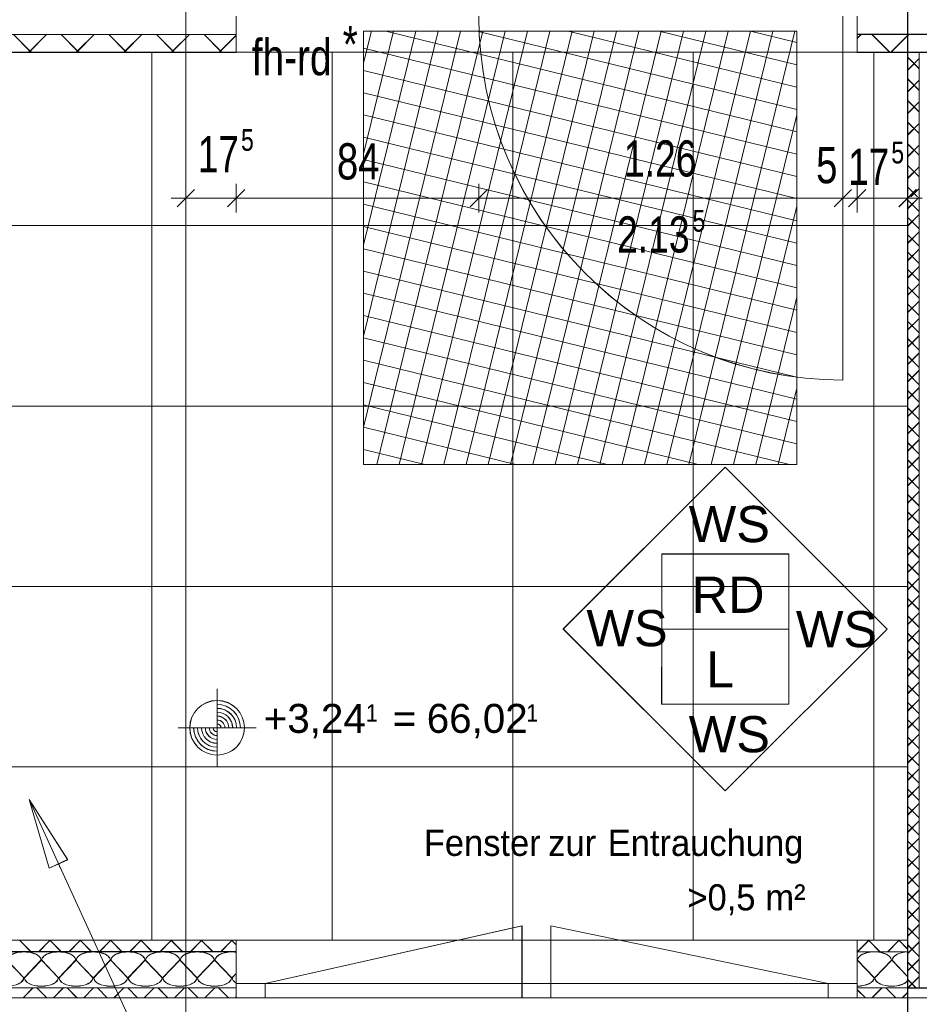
# Model space of a CAD drawing. Extents: x 229 to 926, y 37 to 878.
# Tile 8 of 163: x 491 to 554, y 97 to 165. Entities that reach past the tile are written whole.
import ezdxf
from ezdxf.lldxf.tags import DXFTag

# ---------------------------------------------------------------- set-up
doc = ezdxf.new("R2010")
doc.units = 0
doc.layers.get('0').update_dxf_attribs({"linetype": 'fein_strichliert', "lineweight": 13})
for name, color, linetype, lineweight in [('Axen', 7, 'Continuous', 25), ('Axen-A03CPAFYA9', 7, 'Continuous', 25), ('Beschriftung', 7, 'Continuous', 25), ('Beschriftung-A03CPAFWA9', 7, 'Continuous', 25), ('Bewegungsfläche', 7, 'Continuous', 25), ('Deckenspiegel', 7, 'Continuous', 25), ('Fenster', 7, 'Continuous', 25), ('Fenster-A03CPAFXA9', 7, 'Continuous', 25), ('Fullfläche', 7, 'Continuous', 25), ('Fullfläche-A03CPAG4A9', 7, 'Continuous', 25), ('Maßlinien', 7, 'Continuous', 25), ('Maßlinien-A03CPAG1A9', 7, 'Continuous', 25), ('Türen', 7, 'Continuous', 25), ('Türen-A03CPAFZA9', 7, 'Continuous', 25), ('Wände', 7, 'Continuous', 25), ('Wände-A03CPAG0A9', 7, 'Continuous', 25)]:
    doc.layers.add(name, color=color, linetype=linetype, lineweight=lineweight)
doc.styles.get("Standard").update_dxf_attribs({"font": 'arial.ttf'})
tags = doc.linetypes.add('ALL_S25', pattern=[0.001, 0, -0.001]).pattern_tags.tags
tags[6:7] = [DXFTag(74, 4), DXFTag(75, 0), DXFTag(340, '0'), DXFTag(46, 1.0), DXFTag(50, 0.0), DXFTag(44, 0.0), DXFTag(45, 0.0)]
tags[4:5] = [DXFTag(74, 4), DXFTag(75, 0), DXFTag(340, '0'), DXFTag(46, 1.0), DXFTag(50, 0.0), DXFTag(44, 0.0), DXFTag(45, 0.0)]
tags = doc.linetypes.add('ALL_S25-A03CPAG2A9', pattern=[0.001, 0, -0.001]).pattern_tags.tags
tags[6:7] = [DXFTag(74, 4), DXFTag(75, 0), DXFTag(340, '0'), DXFTag(46, 1.0), DXFTag(50, 0.0), DXFTag(44, 0.0), DXFTag(45, 0.0)]
tags[4:5] = [DXFTag(74, 4), DXFTag(75, 0), DXFTag(340, '0'), DXFTag(46, 1.0), DXFTag(50, 0.0), DXFTag(44, 0.0), DXFTag(45, 0.0)]
tags = doc.linetypes.add('fein_strichliert', pattern=[4, 1, -2, 1]).pattern_tags.tags
tags[8:9] = [DXFTag(74, 4), DXFTag(75, 0), DXFTag(340, '0'), DXFTag(46, 0.0), DXFTag(50, 0.0), DXFTag(44, 0.0), DXFTag(45, 0.0)]
tags[6:7] = [DXFTag(74, 4), DXFTag(75, 0), DXFTag(340, '0'), DXFTag(46, 0.0), DXFTag(50, 0.0), DXFTag(44, 0.0), DXFTag(45, 0.0)]
tags[4:5] = [DXFTag(74, 4), DXFTag(75, 0), DXFTag(340, '0'), DXFTag(46, 0.0), DXFTag(50, 0.0), DXFTag(44, 0.0), DXFTag(45, 0.0)]

# ---------------------------------------------------------------- blocks, each defined once
blk = doc.blocks.new('Referenz-A03CPAFUA9', base_point=(255.728, 66.032))
at = {"layer": 'Axen', "color": 0, "linetype": 'ALL_S25', "lineweight": -2, "ltscale": 0.13}
for p, q in [((502.835, 66.032), (502.835, 801.547)), ((552.835, 66.032), (552.835, 801.547)), ((735.547, 97.34), (301.598, 97.34))]:
    blk.add_line(p, q, dxfattribs=at)
at = {"layer": 'Beschriftung', "color": 0, "lineweight": -2}
for p, q in [((528.985, 122.894), (540.2, 134.105)), ((540.2, 134.105), (551.412, 122.89)), ((535.798, 122.892), (535.799, 128.092)), ((535.799, 128.092), (544.599, 128.091)), ((544.599, 128.091), (544.599, 122.891)), ((540.197, 111.678), (528.985, 122.894)), ((544.599, 122.891), (535.798, 122.892)), ((535.798, 117.692), (535.798, 122.892)), ((551.412, 122.89), (540.197, 111.678)), ((544.599, 122.891), (544.598, 117.691)), ((544.598, 117.691), (535.798, 117.692)), ((493.385, 106.334), (491.981, 111.081)), ((491.981, 111.081), (494.658, 106.917)), ((491.981, 111.081), (512.608, 66.032)), ((491.981, 111.081), (491.981, 111.081)), ((491.981, 111.081), (491.981, 111.081)), ((491.981, 111.081), (491.981, 111.081)), ((491.981, 111.081), (494.658, 106.917)), ((493.385, 106.334), (491.981, 111.081)), ((494.658, 106.917), (493.385, 106.334)), ((494.658, 106.917), (493.385, 106.334)), ((494.021, 106.626), (494.167, 106.308))]:
    blk.add_line(p, q, dxfattribs=at)
at = {"layer": 'Bewegungsfläche', "color": 0, "lineweight": -2}
for p, q in [((515.156, 162.127), (515.689, 164.306)), ((515.156, 155.817), (517.233, 164.306)), ((515.156, 149.505), (518.778, 164.306)), ((515.156, 143.194), (520.322, 164.306)), ((515.156, 136.883), (521.866, 164.306)), ((515.156, 134.305), (515.156, 164.306)), ((515.156, 164.306), (545.157, 164.306)), ((515.156, 162.127), (515.689, 164.306)), ((515.156, 155.817), (517.233, 164.306)), ((515.156, 149.505), (518.778, 164.306)), ((515.156, 143.194), (520.322, 164.306)), ((515.156, 136.883), (521.866, 164.306)), ((515.156, 134.305), (515.156, 164.306)), ((515.156, 164.306), (545.157, 164.306)), ((516.07, 134.305), (523.411, 164.306)), ((516.07, 134.305), (523.411, 164.306)), ((516.701, 164.306), (545.157, 157.343)), ((516.701, 164.306), (545.157, 157.343)), ((517.614, 134.305), (524.955, 164.306)), ((517.614, 134.305), (524.955, 164.306)), ((519.158, 134.305), (526.499, 164.306)), ((519.158, 134.305), (526.499, 164.306)), ((520.703, 134.305), (528.043, 164.306)), ((520.703, 134.305), (528.043, 164.306)), ((522.247, 134.305), (529.588, 164.306)), ((522.247, 134.305), (529.588, 164.306)), ((523.012, 164.306), (545.157, 158.887)), ((523.012, 164.306), (545.157, 158.887)), ((523.791, 134.305), (531.132, 164.306)), ((523.791, 134.305), (531.132, 164.306)), ((525.335, 134.305), (532.676, 164.306)), ((525.335, 134.305), (532.676, 164.306)), ((526.88, 134.305), (534.22, 164.306)), ((526.88, 134.305), (534.22, 164.306)), ((528.424, 134.305), (535.765, 164.306)), ((528.424, 134.305), (535.765, 164.306)), ((529.323, 164.306), (545.157, 160.431)), ((529.323, 164.306), (545.157, 160.431)), ((529.968, 134.305), (537.309, 164.306)), ((529.968, 134.305), (537.309, 164.306)), ((531.513, 134.305), (538.853, 164.306)), ((531.513, 134.305), (538.853, 164.306)), ((533.057, 134.305), (540.397, 164.306)), ((533.057, 134.305), (540.397, 164.306)), ((534.601, 134.305), (541.942, 164.306)), ((534.601, 134.305), (541.942, 164.306)), ((535.634, 164.306), (545.157, 161.976)), ((535.634, 164.306), (545.157, 161.976)), ((536.145, 134.305), (543.486, 164.306)), ((536.145, 134.305), (543.486, 164.306)), ((537.689, 134.305), (545.03, 164.306)), ((537.689, 134.305), (545.03, 164.306)), ((541.945, 164.306), (545.157, 163.52)), ((541.945, 164.306), (545.157, 163.52)), ((545.157, 164.306), (545.157, 134.305)), ((545.157, 164.306), (545.157, 134.305)), ((515.156, 163.139), (545.157, 155.799)), ((515.156, 163.139), (545.157, 155.799)), ((515.156, 161.595), (545.157, 154.254)), ((515.156, 161.595), (545.157, 154.254)), ((515.156, 160.051), (545.157, 152.71)), ((515.156, 160.051), (545.157, 152.71)), ((515.156, 158.506), (545.157, 151.166)), ((515.156, 158.506), (545.157, 151.166)), ((539.234, 134.305), (545.157, 158.511)), ((539.234, 134.305), (545.157, 158.511)), ((515.156, 156.962), (545.157, 149.621)), ((515.156, 156.962), (545.157, 149.621)), ((515.156, 155.418), (545.157, 148.077)), ((515.156, 155.418), (545.157, 148.077)), ((515.156, 153.874), (545.157, 146.533)), ((515.156, 153.874), (545.157, 146.533)), ((515.156, 152.329), (545.157, 144.989)), ((515.156, 152.329), (545.157, 144.989)), ((540.778, 134.305), (545.157, 152.199)), ((540.778, 134.305), (545.157, 152.199)), ((515.156, 150.785), (545.157, 143.444)), ((515.156, 150.785), (545.157, 143.444)), ((515.156, 149.241), (545.157, 141.9)), ((515.156, 149.241), (545.157, 141.9)), ((515.156, 147.697), (545.157, 140.356)), ((515.156, 147.697), (545.157, 140.356)), ((515.156, 146.152), (545.157, 138.812)), ((515.156, 146.152), (545.157, 138.812)), ((542.322, 134.305), (545.157, 145.888)), ((542.322, 134.305), (545.157, 145.888)), ((515.156, 144.608), (545.157, 137.267)), ((515.156, 144.608), (545.157, 137.267)), ((515.156, 143.064), (545.157, 135.723)), ((515.156, 143.064), (545.157, 135.723)), ((515.156, 141.519), (544.639, 134.305)), ((515.156, 141.519), (544.639, 134.305)), ((515.156, 139.975), (538.328, 134.305)), ((515.156, 139.975), (538.328, 134.305)), ((543.867, 134.305), (545.157, 139.577)), ((543.867, 134.305), (545.157, 139.577)), ((515.156, 138.431), (532.017, 134.305)), ((515.156, 138.431), (532.017, 134.305)), ((515.156, 136.887), (525.706, 134.305)), ((515.156, 136.887), (525.706, 134.305)), ((515.156, 135.342), (519.395, 134.305)), ((515.156, 135.342), (519.395, 134.305)), ((545.157, 134.305), (515.156, 134.305)), ((545.157, 134.305), (515.156, 134.305))]:
    blk.add_line(p, q, dxfattribs=at)
at = {"layer": 'Fenster', "color": 0, "lineweight": -2}
for p, q in [((508.335, 98.34), (526.125, 102.34)), ((526.125, 102.34), (526.125, 98.34)), ((528.125, 102.34), (528.125, 98.34)), ((547.335, 98.34), (528.125, 102.34)), ((506.335, 98.34), (549.335, 98.34)), ((508.335, 98.34), (508.335, 97.34)), ((526.125, 98.34), (526.125, 97.34)), ((528.125, 97.34), (528.125, 98.34)), ((547.335, 97.34), (547.335, 98.34))]:
    blk.add_line(p, q, dxfattribs=at)
at = {"layer": 'Fullfläche', "color": 0, "lineweight": -2}
for p, q in [((490.905, 164.078), (492.044, 162.938)), ((493.19, 164.078), (492.051, 162.938)), ((494.205, 164.078), (495.344, 162.937)), ((496.49, 164.077), (495.351, 162.937)), ((497.505, 164.077), (498.644, 162.937)), ((499.791, 164.077), (498.651, 162.937)), ((500.805, 164.077), (501.944, 162.936)), ((503.091, 164.077), (501.951, 162.936)), ((504.105, 164.076), (505.244, 162.935)), ((506.335, 164.02), (505.251, 162.935)), ((549.335, 163.811), (549.614, 164.091)), ((551.605, 162.84), (550.356, 164.091)), ((551.665, 162.84), (552.914, 164.09)), ((492.044, 162.934), (491.951, 162.841)), ((492.051, 162.934), (492.144, 162.841)), ((495.344, 162.934), (495.251, 162.841)), ((495.351, 162.934), (495.444, 162.841)), ((498.644, 162.933), (498.552, 162.841)), ((498.651, 162.933), (498.743, 162.841)), ((501.944, 162.933), (501.852, 162.841)), ((501.951, 162.933), (502.043, 162.841)), ((505.244, 162.932), (505.153, 162.841)), ((505.251, 162.932), (505.342, 162.841)), ((552.835, 162.512), (553.635, 161.713)), ((552.835, 161.615), (553.635, 162.414)), ((552.835, 161.012), (553.635, 160.213)), ((552.835, 160.115), (553.635, 160.914)), ((552.835, 159.512), (553.635, 158.713)), ((552.835, 158.615), (553.635, 159.414)), ((552.835, 158.012), (553.635, 157.213)), ((552.835, 157.115), (553.635, 157.914)), ((552.835, 156.512), (553.635, 155.713)), ((552.835, 155.615), (553.635, 156.414)), ((552.835, 155.012), (553.635, 154.213)), ((552.835, 154.114), (553.635, 154.914)), ((552.835, 153.512), (553.508, 152.84)), ((552.835, 152.014), (553.635, 152.813)), ((553.062, 152.84), (553.635, 153.414)), ((552.835, 152.612), (553.635, 151.813)), ((552.835, 150.814), (553.635, 151.613)), ((552.835, 151.412), (553.635, 150.613)), ((552.835, 149.614), (553.635, 150.413)), ((552.835, 150.212), (553.635, 149.413)), ((552.835, 148.414), (553.635, 149.213)), ((552.835, 149.012), (553.635, 148.213)), ((552.835, 147.214), (553.635, 148.013)), ((552.835, 147.812), (553.635, 147.013)), ((552.835, 146.014), (553.635, 146.813)), ((552.835, 146.612), (553.635, 145.813)), ((552.835, 144.814), (553.635, 145.613)), ((552.835, 145.412), (553.635, 144.613)), ((552.835, 143.614), (553.635, 144.413)), ((552.835, 144.212), (553.635, 143.413)), ((552.835, 142.414), (553.635, 143.213)), ((552.835, 143.012), (553.635, 142.213)), ((552.835, 141.214), (553.635, 142.013)), ((552.835, 141.812), (553.635, 141.013)), ((552.835, 140.014), (553.635, 140.813)), ((552.835, 140.612), (553.635, 139.813)), ((552.835, 138.814), (553.635, 139.613)), ((552.835, 139.412), (553.635, 138.613)), ((552.835, 137.614), (553.635, 138.413)), ((552.835, 138.212), (553.635, 137.413)), ((552.835, 136.414), (553.635, 137.213)), ((552.835, 137.012), (553.635, 136.213)), ((552.835, 135.214), (553.635, 136.013)), ((552.835, 135.812), (553.635, 135.013)), ((552.835, 134.014), (553.635, 134.813)), ((552.835, 134.612), (553.635, 133.813)), ((552.835, 132.814), (553.635, 133.613)), ((552.835, 133.412), (553.635, 132.613)), ((552.835, 131.614), (553.635, 132.413)), ((552.835, 132.212), (553.635, 131.413)), ((552.835, 130.414), (553.635, 131.213)), ((552.835, 131.012), (553.635, 130.213)), ((552.835, 129.214), (553.635, 130.013)), ((552.835, 129.812), (553.635, 129.013)), ((552.835, 128.014), (553.635, 128.813)), ((552.835, 128.612), (553.635, 127.813)), ((552.835, 126.814), (553.635, 127.613)), ((552.835, 127.412), (553.635, 126.613)), ((552.835, 125.614), (553.635, 126.413)), ((552.835, 126.212), (553.635, 125.413)), ((552.835, 124.414), (553.635, 125.213)), ((552.835, 125.012), (553.635, 124.213)), ((552.835, 123.214), (553.635, 124.013)), ((552.835, 123.812), (553.635, 123.013)), ((552.835, 122.014), (553.635, 122.813)), ((552.835, 122.612), (553.635, 121.813)), ((552.835, 120.814), (553.635, 121.613)), ((552.835, 121.412), (553.635, 120.613)), ((552.835, 119.614), (553.635, 120.413)), ((552.835, 120.212), (553.635, 119.413)), ((552.835, 118.414), (553.635, 119.213)), ((552.835, 119.012), (553.635, 118.213)), ((552.835, 117.214), (553.635, 118.013)), ((552.835, 117.812), (553.635, 117.013)), ((552.835, 116.013), (553.635, 116.813)), ((552.835, 116.612), (553.635, 115.813)), ((552.835, 114.813), (553.635, 115.613)), ((552.835, 115.412), (553.635, 114.613)), ((552.835, 113.613), (553.635, 114.413)), ((552.835, 114.212), (553.635, 113.413)), ((552.835, 112.413), (553.635, 113.213)), ((552.835, 113.012), (553.635, 112.213)), ((552.835, 111.213), (553.635, 112.013)), ((552.835, 111.812), (553.635, 111.013)), ((552.835, 110.013), (553.635, 110.813)), ((552.835, 110.612), (553.635, 109.813)), ((552.835, 108.813), (553.635, 109.613)), ((552.835, 109.412), (553.635, 108.613)), ((552.835, 107.613), (553.635, 108.413)), ((552.835, 108.212), (553.635, 107.413)), ((552.835, 106.413), (553.635, 107.213)), ((552.835, 107.012), (553.635, 106.213)), ((552.835, 105.213), (553.635, 106.013)), ((552.835, 105.812), (553.635, 105.013)), ((552.835, 104.013), (553.635, 104.813)), ((552.835, 104.612), (553.635, 103.813)), ((552.835, 102.813), (553.635, 103.612)), ((552.835, 103.412), (553.635, 102.613)), ((552.835, 101.613), (553.635, 102.412)), ((552.835, 102.212), (553.635, 101.413)), ((491.365, 101.342), (491.337, 101.314)), ((491.337, 101.312), (492.106, 100.543)), ((493.433, 101.312), (492.664, 100.543)), ((493.405, 101.342), (493.433, 101.314)), ((493.465, 101.342), (493.437, 101.314)), ((493.437, 101.312), (494.206, 100.543)), ((495.533, 101.312), (494.764, 100.543)), ((495.505, 101.342), (495.533, 101.314)), ((495.565, 101.342), (495.537, 101.314)), ((495.537, 101.312), (496.306, 100.543)), ((497.633, 101.312), (496.864, 100.543)), ((497.605, 101.343), (497.633, 101.314)), ((497.665, 101.343), (497.637, 101.314)), ((497.637, 101.312), (498.406, 100.543)), ((499.733, 101.312), (498.964, 100.543)), ((499.705, 101.343), (499.733, 101.314)), ((499.765, 101.343), (499.737, 101.314)), ((499.737, 101.312), (500.506, 100.543)), ((501.833, 101.312), (501.065, 100.543)), ((501.805, 101.343), (501.833, 101.314)), ((501.865, 101.343), (501.837, 101.314)), ((501.837, 101.312), (502.606, 100.543)), ((503.933, 101.312), (503.165, 100.543)), ((503.905, 101.343), (503.933, 101.314)), ((503.966, 101.343), (503.937, 101.314)), ((503.937, 101.312), (504.706, 100.543)), ((506.033, 101.312), (505.265, 100.543)), ((506.005, 101.343), (506.033, 101.315)), ((506.066, 101.343), (506.037, 101.315)), ((506.037, 101.312), (506.335, 101.015)), ((550.134, 101.313), (549.362, 100.54)), ((550.108, 101.34), (550.134, 101.315)), ((550.163, 101.34), (550.138, 101.315)), ((550.138, 101.313), (550.909, 100.541)), ((552.234, 101.313), (551.463, 100.542)), ((552.207, 101.342), (552.234, 101.315)), ((552.264, 101.342), (552.238, 101.315)), ((552.238, 101.313), (552.835, 100.715)), ((552.835, 100.413), (553.635, 101.213)), ((552.835, 101.012), (553.635, 100.213)), ((490.459, 99.94), (491.611, 98.74)), ((491.659, 98.74), (492.811, 99.94)), ((492.859, 99.94), (494.011, 98.741)), ((494.059, 98.741), (495.211, 99.94)), ((495.259, 99.94), (496.411, 98.741)), ((496.459, 98.741), (497.611, 99.94)), ((497.659, 99.94), (498.811, 98.741)), ((498.859, 98.741), (500.011, 99.94)), ((500.059, 99.94), (501.211, 98.741)), ((501.259, 98.741), (502.411, 99.94)), ((502.459, 99.94), (503.611, 98.741)), ((503.659, 98.741), (504.811, 99.94)), ((504.859, 99.94), (506.011, 98.741)), ((549.359, 99.943), (550.509, 98.742)), ((550.557, 98.742), (551.711, 99.941)), ((551.759, 99.941), (552.833, 98.819)), ((552.835, 99.213), (553.635, 100.012)), ((552.835, 99.812), (553.635, 99.013)), ((506.059, 98.741), (506.335, 99.028)), ((552.835, 98.612), (553.418, 98.03)), ((552.853, 98.03), (553.635, 98.812)), ((491.566, 97.341), (492.257, 98.032)), ((493.204, 97.341), (492.514, 98.032)), ((493.666, 97.341), (494.357, 98.032)), ((495.304, 97.341), (494.614, 98.032)), ((495.766, 97.341), (496.457, 98.032)), ((497.404, 97.341), (496.714, 98.032)), ((497.866, 97.341), (498.557, 98.033)), ((499.504, 97.341), (498.814, 98.033)), ((499.966, 97.341), (500.657, 98.033)), ((501.604, 97.341), (500.914, 98.033)), ((502.066, 97.341), (502.757, 98.033)), ((503.704, 97.341), (503.014, 98.033)), ((504.167, 97.341), (504.857, 98.033)), ((505.804, 97.341), (505.114, 98.033)), ((549.905, 97.341), (549.335, 97.912)), ((550.366, 97.341), (551.057, 98.032)), ((552.006, 97.341), (551.315, 98.032)), ((552.466, 97.341), (552.835, 97.711)), ((552.855, 98.03), (552.835, 98.011)), ((506.267, 97.341), (506.335, 97.41))]:
    blk.add_line(p, q, dxfattribs=at)
for centre, major_axis, start_param, end_param in [((491.635, 99.94), (1.176, 0), 0, 3.141593), ((494.035, 99.94), (1.176, 0), 0, 3.141593), ((496.435, 99.94), (1.176, 0), 0, 3.141593), ((498.835, 99.94), (1.176, 0), 0, 3.141593), ((501.235, 99.94), (1.176, 0), 0, 3.141593), ((503.635, 99.94), (1.176, 0), 0, 3.141593), ((506.035, 99.94), (1.176, 0), 1.3128, 3.141593), ((550.535, 99.942), (1.176, -0.001), 0, 3.141593), ((552.935, 99.939), (1.176, -0.001), 1.655858, 3.141593), ((490.435, 98.74), (1.176, 0), 4.712389, 6.283185), ((492.835, 98.741), (1.176, 0), 3.141593, 4.712389), ((492.835, 98.741), (1.176, 0), 4.712389, 6.283185), ((495.235, 98.741), (1.176, 0), 3.141593, 4.712389), ((495.235, 98.741), (1.176, 0), 4.712389, 6.283185), ((497.635, 98.741), (1.176, 0), 3.141593, 4.712389), ((497.635, 98.741), (1.176, 0), 4.712389, 6.283185), ((500.035, 98.741), (1.176, 0), 3.141593, 4.712389), ((500.035, 98.741), (1.176, 0), 4.712389, 6.283185), ((502.435, 98.741), (1.176, 0), 3.141593, 4.712389), ((502.435, 98.741), (1.176, 0), 4.712389, 6.283185), ((504.835, 98.741), (1.176, 0), 3.141593, 4.712389), ((504.835, 98.741), (1.176, 0), 4.712389, 6.283185), ((507.235, 98.741), (1.176, 0), 3.141593, 3.841001), ((549.333, 98.743), (1.176, -0.001), 4.712389, 6.283185), ((551.733, 98.741), (1.176, -0.001), 3.141593, 4.712389), ((551.733, 98.741), (1.176, -0.001), 4.712389, 5.922063)]:
    blk.add_ellipse(centre, major_axis=major_axis, ratio=0.5, start_param=start_param, end_param=end_param, dxfattribs=at)
at = {"layer": 'Maßlinien', "color": 0, "lineweight": -2}
for p, q in [((502.835, 152.741), (502.835, 153.741)), ((506.335, 152.741), (506.335, 153.741)), ((523.135, 152.741), (523.135, 153.741)), ((548.335, 152.741), (548.335, 153.741)), ((549.335, 152.741), (549.335, 153.741)), ((552.835, 152.741), (552.835, 153.741)), ((503.435, 153.341), (502.235, 152.141)), ((506.935, 153.341), (505.735, 152.141)), ((523.735, 153.341), (522.535, 152.141)), ((548.935, 153.341), (547.735, 152.141)), ((549.935, 153.341), (548.735, 152.141)), ((553.435, 153.341), (552.235, 152.141)), ((502.835, 152.741), (501.835, 152.741)), ((502.835, 152.741), (502.835, 151.741)), ((506.335, 152.741), (502.835, 152.741)), ((506.335, 152.741), (506.335, 151.741)), ((523.135, 152.741), (506.335, 152.741)), ((523.135, 152.741), (523.135, 151.741)), ((545.108, 152.741), (523.135, 152.741)), ((548.335, 152.741), (545.108, 152.741)), ((548.335, 152.741), (548.335, 151.741)), ((549.335, 152.741), (548.335, 152.741)), ((549.335, 152.741), (549.335, 151.741)), ((552.835, 152.741), (549.335, 152.741)), ((552.835, 152.741), (552.835, 151.741)), ((552.835, 152.741), (553.835, 152.741)), ((505.003, 113.352), (505.007, 118.752)), ((505.004, 114.162), (505.006, 117.942)), ((502.305, 116.054), (507.705, 116.05)), ((503.118, 116.054), (506.895, 116.051))]:
    blk.add_line(p, q, dxfattribs=at)
blk.add_circle((505.005, 116.052), 1.89, dxfattribs=at)
for major_axis in [(1.62, -0.001), (1.35, -0.001), (0.81, -0.001), (1.08, -0.001), (-1.62, 0.001), (-1.35, 0.001), (-1.08, 0.001), (-0.81, 0.001), (-0.54, 0), (-0.27, 0), (0.54, 0), (0.27, 0)]:
    blk.add_ellipse((505.005, 116.052), major_axis=major_axis, ratio=1, start_param=0, end_param=1.570796, dxfattribs=at)
at = {"layer": 'Türen', "color": 0, "lineweight": -2}
blk.add_line((548.335, 165.341), (548.335, 140.14), dxfattribs=at)
blk.add_ellipse((548.335, 165.341), major_axis=(-25.2, 0), ratio=1, start_param=0, end_param=1.570796, dxfattribs=at)
at = {"layer": 'Wände', "color": 0, "lineweight": -2}
for p, q in [((506.335, 165.341), (506.335, 162.841)), ((549.335, 165.341), (549.335, 162.841)), ((506.335, 164.076), (381.634, 164.091)), ((549.335, 164.091), (556.835, 164.09)), ((382.434, 162.841), (506.335, 162.841)), ((549.335, 162.841), (556.035, 162.841)), ((552.835, 98.03), (552.835, 162.841)), ((553.635, 98.03), (553.635, 162.841)), ((506.335, 101.34), (382.434, 101.34)), ((506.335, 97.34), (506.335, 101.34)), ((506.335, 101.34), (549.335, 101.34)), ((552.835, 101.34), (549.335, 101.34)), ((549.335, 97.34), (549.335, 101.34)), ((506.335, 100.541), (382.434, 100.54)), ((552.835, 100.54), (549.335, 100.543)), ((549.335, 97.34), (549.335, 98.34)), ((382.433, 98.031), (506.335, 98.031)), ((549.335, 98.034), (552.835, 98.03)), ((556.035, 98.03), (552.835, 98.03)), ((381.634, 97.34), (506.335, 97.34)), ((506.335, 97.34), (549.335, 97.34)), ((506.335, 97.34), (508.187, 97.34)), ((532.535, 97.34), (549.335, 97.34)), ((549.335, 97.34), (556.835, 97.34))]:
    blk.add_line(p, q, dxfattribs=at)
at = {"layer": 'Beschriftung', "color": 0, "lineweight": -2, "char_height": 2.50002, "attachment_point": 1, "rotation": 359.99316}
for s, insert in [('{\\fArial;WS}', (537.67, 131.416)), ('{\\fArial;RD}', (537.875, 126.518)), ('{\\fArial;WS}', (530.586, 124.205)), ('{\\fArial;WS}', (545.092, 124.134)), ('{\\fArial;L}', (538.874, 121.351)), ('{\\fArial;WS}', (537.67, 116.858))]:
    blk.add_mtext(s, dxfattribs=dict(at, insert=insert))
at = {"layer": 'Maßlinien', "color": 0, "lineweight": -2, "attachment_point": 1, "rotation": 0.00001}
for s, insert, char_height in [('{\\W0.77;\\fArial;*}', (513.708, 164.654), 2.50002), ('{\\W0.77;\\fArial;fh-rd}', (507.406, 163.761), 2.50002), ('{\\W0.73;\\fArial;17}', (503.675, 157.041), 2.50002), ('{\\W0.76;\\fArial;5}', (506.663, 157.523), 1.50001), ('{\\W0.76;\\fArial;84}', (513.306, 156.542), 2.50002), ('{\\W0.74;\\fArial;1.26}', (533.182, 156.742), 2.50002), ('{\\W0.76;\\fArial;5}', (546.496, 156.28), 2.50002), ('{\\W0.76;\\fArial;5}', (551.704, 156.65), 1.50001), ('{\\W0.73;\\fArial;17}', (548.716, 156.168), 2.50002), ('{\\W0.74;\\fArial;2.13}', (532.705, 151.479), 2.50002), ('{\\W0.76;\\fArial;5}', (537.934, 151.921), 1.50001), ('{\\fArial;+3,24}', (508.239, 117.703), 2.00002), ('{\\W0.89;\\fArial;1}', (515.309, 117.674), 1.20001), ('{\\fArial;66,02}', (519.527, 117.703), 2.00002), ('{\\W0.89;\\fArial;1}', (526.417, 117.674), 1.20001), ('{\\fArial;=}', (517.169, 117.703), 2.00002)]:
    blk.add_mtext(s, dxfattribs=dict(at, insert=insert, char_height=char_height))
at = {"layer": 'Wände', "color": 0, "lineweight": -2, "char_height": 1.80002, "attachment_point": 1, "rotation": 0.00001}
for s, insert in [('{\\W0.95;\\fArial;Entrauchung}', (532.064, 108.979)), ('{\\W0.95;\\fArial;Fenster}', (519.322, 108.979)), ('{\\W0.95;\\fArial;zur}', (527.939, 108.979)), ('{\\W0.95;\\fArial;>0,5}', (537.58, 105.207)), ('{\\W0.95;\\fArial;m²}', (542.981, 105.207))]:
    blk.add_mtext(s, dxfattribs=dict(at, insert=insert))
blk = doc.blocks.new('Referenz-A03CPAG8A9', base_point=(281.599, 66.032))
at = {"layer": 'Axen-A03CPAFYA9', "color": 0, "linetype": 'ALL_S25-A03CPAG2A9', "lineweight": -2, "ltscale": 0.13}
for p, q in [((502.833, 66.032), (502.833, 801.546)), ((552.833, 66.032), (552.833, 801.546)), ((735.547, 97.348), (301.599, 97.347))]:
    blk.add_line(p, q, dxfattribs=at)
at = {"layer": 'Beschriftung-A03CPAFWA9', "color": 0, "lineweight": -2}
for p, q in [((528.984, 122.901), (540.199, 134.112)), ((540.199, 134.112), (551.41, 122.897)), ((535.797, 122.899), (535.797, 128.099)), ((535.797, 128.099), (544.597, 128.098)), ((544.597, 128.098), (544.597, 122.898)), ((540.195, 111.686), (528.984, 122.901)), ((535.796, 117.699), (535.797, 122.899)), ((544.597, 122.898), (535.797, 122.899)), ((551.41, 122.897), (540.195, 111.686)), ((544.597, 122.898), (544.596, 117.698)), ((544.596, 117.698), (535.796, 117.699)), ((493.384, 106.342), (491.98, 111.088)), ((491.98, 111.088), (494.656, 106.925)), ((491.98, 111.088), (512.61, 66.032)), ((491.98, 111.088), (494.656, 106.925)), ((493.384, 106.342), (491.98, 111.088)), ((494.656, 106.925), (493.384, 106.342)), ((494.656, 106.925), (493.384, 106.342)), ((494.02, 106.633), (494.166, 106.315))]:
    blk.add_line(p, q, dxfattribs=at)
at = {"layer": 'Deckenspiegel', "color": 0, "lineweight": -2}
for p, q in [((552.833, 162.847), (385.633, 162.847)), ((500.483, 101.347), (500.483, 162.847)), ((512.983, 101.347), (512.983, 162.847)), ((525.483, 101.347), (525.483, 162.847)), ((537.983, 101.347), (537.983, 162.847)), ((550.483, 101.347), (550.483, 162.847)), ((552.833, 101.347), (552.833, 162.847)), ((385.633, 150.847), (552.833, 150.847)), ((385.633, 138.347), (552.833, 138.347)), ((385.633, 125.847), (552.833, 125.847)), ((385.633, 113.347), (552.833, 113.347)), ((385.633, 101.347), (552.833, 101.347))]:
    blk.add_line(p, q, dxfattribs=at)
at = {"layer": 'Fenster-A03CPAFXA9', "color": 0, "lineweight": -2}
for p, q in [((508.333, 98.347), (526.123, 102.347)), ((526.123, 102.347), (526.123, 98.347)), ((528.123, 102.347), (528.123, 98.347)), ((547.333, 98.347), (528.123, 102.347)), ((506.333, 98.347), (549.333, 98.347)), ((508.333, 98.347), (508.333, 97.347)), ((526.123, 98.347), (526.123, 97.347)), ((528.123, 97.347), (528.123, 98.347)), ((547.333, 97.347), (547.333, 98.347))]:
    blk.add_line(p, q, dxfattribs=at)
at = {"layer": 'Fullfläche-A03CPAG4A9', "color": 0, "lineweight": -2}
for p, q in [((490.904, 164.085), (492.043, 162.944)), ((493.189, 164.084), (492.049, 162.944)), ((494.204, 164.084), (495.343, 162.944)), ((496.489, 164.084), (495.349, 162.944)), ((497.504, 164.084), (498.643, 162.943)), ((499.789, 164.084), (498.65, 162.943)), ((500.803, 164.084), (501.943, 162.943)), ((503.089, 164.083), (501.949, 162.943)), ((504.103, 164.083), (505.243, 162.942)), ((506.334, 164.027), (505.249, 162.942)), ((549.333, 163.818), (549.612, 164.097)), ((551.603, 162.847), (550.354, 164.097)), ((551.664, 162.847), (552.912, 164.097)), ((492.043, 162.941), (491.949, 162.847)), ((492.049, 162.941), (492.143, 162.847)), ((495.343, 162.94), (495.25, 162.847)), ((495.349, 162.94), (495.442, 162.847)), ((498.643, 162.94), (498.55, 162.847)), ((498.65, 162.94), (498.742, 162.847)), ((501.943, 162.939), (501.851, 162.847)), ((501.949, 162.939), (502.041, 162.847)), ((505.243, 162.939), (505.152, 162.847)), ((505.249, 162.939), (505.341, 162.847)), ((552.833, 162.519), (553.633, 161.72)), ((552.833, 161.621), (553.633, 162.421)), ((552.833, 161.019), (553.633, 160.22)), ((552.833, 160.121), (553.633, 160.921)), ((552.833, 159.519), (553.633, 158.72)), ((552.833, 158.621), (553.633, 159.421)), ((552.833, 158.019), (553.633, 157.22)), ((552.833, 157.121), (553.633, 157.921)), ((552.833, 156.519), (553.633, 155.72)), ((552.833, 155.621), (553.633, 156.421)), ((552.833, 155.019), (553.633, 154.22)), ((552.833, 154.121), (553.633, 154.92)), ((552.833, 153.519), (553.506, 152.847)), ((552.833, 152.021), (553.633, 152.82)), ((553.06, 152.847), (553.633, 153.42)), ((552.833, 152.619), (553.633, 151.82)), ((552.833, 150.821), (553.633, 151.62)), ((552.833, 151.419), (553.633, 150.62)), ((552.833, 149.621), (553.633, 150.42)), ((552.833, 150.219), (553.633, 149.42)), ((552.833, 148.421), (553.633, 149.22)), ((552.833, 149.019), (553.633, 148.22)), ((552.833, 147.221), (553.633, 148.02)), ((552.833, 147.819), (553.633, 147.02)), ((552.833, 146.021), (553.633, 146.82)), ((552.833, 146.619), (553.633, 145.82)), ((552.833, 144.821), (553.633, 145.62)), ((552.833, 145.419), (553.633, 144.62)), ((552.833, 143.621), (553.633, 144.42)), ((552.833, 144.219), (553.633, 143.42)), ((552.833, 142.421), (553.633, 143.22)), ((552.833, 143.019), (553.633, 142.22)), ((552.833, 141.221), (553.633, 142.02)), ((552.833, 141.819), (553.633, 141.02)), ((552.833, 140.021), (553.633, 140.82)), ((552.833, 140.619), (553.633, 139.82)), ((552.833, 138.821), (553.633, 139.62)), ((552.833, 139.419), (553.633, 138.62)), ((552.833, 137.621), (553.633, 138.42)), ((552.833, 138.219), (553.633, 137.42)), ((552.833, 136.421), (553.633, 137.22)), ((552.833, 137.019), (553.633, 136.22)), ((552.833, 135.221), (553.633, 136.02)), ((552.833, 135.819), (553.633, 135.02)), ((552.833, 134.021), (553.633, 134.82)), ((552.833, 134.619), (553.633, 133.82)), ((552.833, 132.821), (553.633, 133.62)), ((552.833, 133.419), (553.633, 132.62)), ((552.833, 131.621), (553.633, 132.42)), ((552.833, 132.219), (553.633, 131.42)), ((552.833, 130.421), (553.633, 131.22)), ((552.833, 131.019), (553.633, 130.22)), ((552.833, 129.221), (553.633, 130.02)), ((552.833, 129.82), (553.633, 129.02)), ((552.833, 128.021), (553.633, 128.82)), ((552.833, 128.619), (553.633, 127.82)), ((552.833, 126.821), (553.633, 127.62)), ((552.833, 127.419), (553.633, 126.62)), ((552.833, 125.621), (553.633, 126.42)), ((552.833, 126.219), (553.633, 125.42)), ((552.833, 124.421), (553.633, 125.22)), ((552.833, 125.019), (553.633, 124.22)), ((552.833, 123.221), (553.633, 124.02)), ((552.833, 123.82), (553.633, 123.02)), ((552.833, 122.021), (553.633, 122.82)), ((552.833, 122.62), (553.633, 121.82)), ((552.833, 120.821), (553.633, 121.62)), ((552.833, 121.42), (553.633, 120.62)), ((552.833, 119.621), (553.633, 120.42)), ((552.833, 120.22), (553.633, 119.42)), ((552.833, 118.421), (553.633, 119.22)), ((552.833, 119.02), (553.633, 118.22)), ((552.833, 117.221), (553.633, 118.02)), ((552.833, 117.82), (553.633, 117.02)), ((552.833, 116.021), (553.633, 116.82)), ((552.833, 116.62), (553.633, 115.82)), ((552.833, 114.821), (553.633, 115.62)), ((552.833, 115.42), (553.633, 114.62)), ((552.833, 113.621), (553.633, 114.42)), ((552.833, 114.22), (553.633, 113.42)), ((552.833, 112.421), (553.633, 113.22)), ((552.833, 113.02), (553.633, 112.22)), ((552.833, 111.221), (553.633, 112.02)), ((552.833, 111.82), (553.633, 111.02)), ((552.833, 110.021), (553.633, 110.82)), ((552.833, 110.62), (553.633, 109.821)), ((552.833, 108.821), (553.633, 109.62)), ((552.833, 109.42), (553.633, 108.62)), ((552.833, 107.621), (553.633, 108.42)), ((552.833, 108.22), (553.633, 107.421)), ((552.833, 106.421), (553.633, 107.22)), ((552.833, 107.02), (553.633, 106.221)), ((552.833, 105.221), (553.633, 106.02)), ((552.833, 105.82), (553.633, 105.021)), ((552.833, 104.021), (553.633, 104.82)), ((552.833, 104.62), (553.633, 103.821)), ((552.833, 102.821), (553.633, 103.62)), ((552.833, 103.42), (553.633, 102.621)), ((552.833, 101.621), (553.633, 102.42)), ((552.833, 102.22), (553.633, 101.421)), ((491.364, 101.35), (491.336, 101.322)), ((491.336, 101.32), (492.105, 100.55)), ((493.432, 101.32), (492.663, 100.55)), ((493.404, 101.35), (493.432, 101.322)), ((493.464, 101.35), (493.436, 101.322)), ((493.436, 101.32), (494.205, 100.55)), ((495.532, 101.32), (494.763, 100.55)), ((495.504, 101.35), (495.532, 101.322)), ((495.564, 101.35), (495.536, 101.322)), ((495.536, 101.32), (496.305, 100.55)), ((497.632, 101.32), (496.863, 100.55)), ((497.604, 101.35), (497.632, 101.322)), ((497.664, 101.35), (497.636, 101.322)), ((497.636, 101.32), (498.405, 100.55)), ((499.732, 101.32), (498.963, 100.55)), ((499.704, 101.35), (499.732, 101.322)), ((499.764, 101.35), (499.736, 101.322)), ((499.736, 101.32), (500.504, 100.55)), ((501.832, 101.32), (501.063, 100.55)), ((501.803, 101.35), (501.832, 101.322)), ((501.864, 101.35), (501.836, 101.322)), ((501.836, 101.32), (502.604, 100.551)), ((503.932, 101.32), (503.163, 100.551)), ((503.903, 101.35), (503.932, 101.322)), ((503.964, 101.35), (503.936, 101.322)), ((503.936, 101.32), (504.704, 100.551)), ((506.032, 101.32), (505.263, 100.551)), ((506.003, 101.35), (506.032, 101.322)), ((506.064, 101.35), (506.036, 101.322)), ((506.036, 101.32), (506.333, 101.022)), ((550.132, 101.32), (549.36, 100.548)), ((550.106, 101.348), (550.132, 101.322)), ((550.161, 101.348), (550.136, 101.322)), ((550.136, 101.32), (550.907, 100.549)), ((552.232, 101.32), (551.461, 100.549)), ((552.205, 101.349), (552.232, 101.322)), ((552.262, 101.349), (552.236, 101.322)), ((552.236, 101.32), (552.833, 100.722)), ((552.833, 100.421), (553.633, 101.22)), ((552.833, 101.02), (553.633, 100.221)), ((490.457, 99.948), (491.609, 98.748)), ((491.657, 98.748), (492.809, 99.948)), ((492.857, 99.948), (494.009, 98.748)), ((494.057, 98.748), (495.209, 99.948)), ((495.257, 99.948), (496.409, 98.748)), ((496.457, 98.748), (497.609, 99.948)), ((497.657, 99.948), (498.809, 98.748)), ((498.857, 98.748), (500.009, 99.948)), ((500.057, 99.948), (501.209, 98.748)), ((501.257, 98.748), (502.409, 99.948)), ((502.457, 99.948), (503.609, 98.748)), ((503.657, 98.748), (504.809, 99.948)), ((504.857, 99.948), (506.009, 98.748)), ((549.357, 99.951), (550.507, 98.749)), ((550.555, 98.749), (551.709, 99.948)), ((551.757, 99.948), (552.831, 98.826)), ((552.833, 99.221), (553.633, 100.02)), ((552.833, 99.82), (553.633, 99.021)), ((506.057, 98.748), (506.333, 99.036)), ((552.833, 98.62), (553.416, 98.038)), ((552.851, 98.038), (553.633, 98.82)), ((491.565, 97.349), (492.255, 98.04)), ((493.203, 97.349), (492.513, 98.04)), ((493.665, 97.349), (494.355, 98.04)), ((495.303, 97.349), (494.613, 98.04)), ((495.765, 97.349), (496.456, 98.04)), ((497.403, 97.349), (496.713, 98.04)), ((497.865, 97.349), (498.556, 98.04)), ((499.503, 97.349), (498.813, 98.04)), ((499.965, 97.349), (500.656, 98.04)), ((501.603, 97.349), (500.912, 98.04)), ((502.065, 97.349), (502.756, 98.04)), ((503.703, 97.349), (503.012, 98.04)), ((504.165, 97.349), (504.856, 98.04)), ((505.803, 97.349), (505.112, 98.04)), ((549.903, 97.349), (549.333, 97.92)), ((550.364, 97.349), (551.055, 98.04)), ((552.004, 97.348), (551.313, 98.04)), ((552.464, 97.348), (552.833, 97.718)), ((552.853, 98.038), (552.833, 98.019)), ((506.265, 97.349), (506.333, 97.417))]:
    blk.add_line(p, q, dxfattribs=at)
for centre, major_axis, start_param, end_param in [((491.633, 99.948), (1.176, 0), 0, 3.141593), ((494.033, 99.948), (1.176, 0), 0, 3.141593), ((496.433, 99.948), (1.176, 0), 0, 3.141593), ((498.833, 99.948), (1.176, 0), 0, 3.141593), ((501.233, 99.948), (1.176, 0), 0, 3.141593), ((503.633, 99.948), (1.176, 0), 0, 3.141593), ((506.033, 99.948), (1.176, 0), 1.3128, 3.141593), ((550.533, 99.949), (1.176, -0.001), 0, 3.141593), ((552.933, 99.947), (1.176, -0.001), 1.655858, 3.141593), ((490.433, 98.748), (1.176, 0), 4.712389, 6.283185), ((492.833, 98.748), (1.176, 0), 3.141593, 4.712389), ((492.833, 98.748), (1.176, 0), 4.712389, 6.283185), ((495.233, 98.748), (1.176, 0), 3.141593, 4.712389), ((495.233, 98.748), (1.176, 0), 4.712389, 6.283185), ((497.633, 98.748), (1.176, 0), 3.141593, 4.712389), ((497.633, 98.748), (1.176, 0), 4.712389, 6.283185), ((500.033, 98.748), (1.176, 0), 3.141593, 4.712389), ((500.033, 98.748), (1.176, 0), 4.712389, 6.283185), ((502.433, 98.748), (1.176, 0), 3.141593, 4.712389), ((502.433, 98.748), (1.176, 0), 4.712389, 6.283185), ((504.833, 98.748), (1.176, 0), 3.141593, 4.712389), ((504.833, 98.748), (1.176, 0), 4.712389, 6.283185), ((507.233, 98.748), (1.176, 0), 3.141593, 3.841001), ((549.331, 98.751), (1.176, -0.001), 4.712389, 6.283185), ((551.731, 98.748), (1.176, -0.001), 3.141593, 4.712389), ((551.731, 98.748), (1.176, -0.001), 4.712389, 5.922063)]:
    blk.add_ellipse(centre, major_axis=major_axis, ratio=0.5, start_param=start_param, end_param=end_param, dxfattribs=at)
at = {"layer": 'Maßlinien-A03CPAG1A9', "color": 0, "lineweight": -2}
for p, q in [((502.833, 152.747), (502.833, 153.747)), ((506.333, 152.747), (506.333, 153.747)), ((523.133, 152.747), (523.133, 153.747)), ((548.333, 152.747), (548.333, 153.747)), ((549.333, 152.747), (549.333, 153.747)), ((552.833, 152.747), (552.833, 153.747)), ((503.433, 153.347), (502.233, 152.147)), ((506.933, 153.347), (505.733, 152.147)), ((523.733, 153.347), (522.533, 152.147)), ((548.933, 153.347), (547.733, 152.147)), ((549.933, 153.347), (548.733, 152.147)), ((553.433, 153.347), (552.233, 152.147)), ((502.833, 152.747), (501.833, 152.747)), ((502.833, 152.747), (502.833, 151.747)), ((506.333, 152.747), (502.833, 152.747)), ((506.333, 152.747), (506.333, 151.747)), ((523.133, 152.747), (506.333, 152.747)), ((523.133, 152.747), (523.133, 151.747)), ((545.106, 152.747), (523.133, 152.747)), ((548.333, 152.747), (545.106, 152.747)), ((548.333, 152.747), (548.333, 151.747)), ((549.333, 152.747), (548.333, 152.747)), ((549.333, 152.747), (549.333, 151.747)), ((552.833, 152.747), (549.333, 152.747)), ((552.833, 152.747), (552.833, 151.747)), ((552.833, 152.747), (553.833, 152.747)), ((505.002, 113.36), (505.005, 118.76)), ((505.002, 114.17), (505.005, 117.95)), ((502.303, 116.061), (507.703, 116.058)), ((503.116, 116.061), (506.893, 116.058))]:
    blk.add_line(p, q, dxfattribs=at)
blk.add_circle((505.003, 116.06), 1.89, dxfattribs=at)
for major_axis in [(1.62, -0.001), (1.35, -0.001), (1.08, -0.001), (0.81, -0.001), (-1.62, 0.001), (-1.35, 0.001), (-1.08, 0.001), (-0.81, 0.001), (-0.54, 0), (-0.27, 0), (0.54, 0), (0.27, 0)]:
    blk.add_ellipse((505.003, 116.06), major_axis=major_axis, ratio=1, start_param=0, end_param=1.570796, dxfattribs=at)
at = {"layer": 'Türen-A03CPAFZA9', "color": 0, "lineweight": -2}
blk.add_line((548.333, 165.347), (548.333, 140.147), dxfattribs=at)
blk.add_ellipse((548.333, 165.347), major_axis=(-25.2, 0), ratio=1, start_param=0, end_param=1.570796, dxfattribs=at)
at = {"layer": 'Wände-A03CPAG0A9', "color": 0, "lineweight": -2}
for p, q in [((506.333, 165.347), (506.333, 162.847)), ((549.333, 165.347), (549.333, 162.847)), ((506.334, 164.083), (381.634, 164.098)), ((549.333, 164.097), (556.833, 164.096)), ((382.434, 162.847), (506.333, 162.847)), ((549.333, 162.847), (556.033, 162.847)), ((552.833, 98.038), (552.833, 162.847)), ((553.633, 98.038), (553.633, 162.847)), ((506.333, 101.347), (382.434, 101.347)), ((506.333, 97.347), (506.333, 101.347)), ((552.833, 101.347), (549.333, 101.347)), ((549.333, 97.347), (549.333, 101.347)), ((506.333, 100.548), (382.434, 100.548)), ((552.833, 100.547), (549.333, 100.551)), ((549.333, 97.347), (549.333, 98.347)), ((382.433, 98.039), (506.333, 98.039)), ((549.333, 98.042), (552.833, 98.038)), ((556.033, 98.037), (552.833, 98.038)), ((381.634, 97.347), (506.333, 97.347)), ((506.333, 97.347), (549.333, 97.347)), ((506.333, 97.347), (508.185, 97.347)), ((532.533, 97.347), (549.333, 97.347)), ((549.333, 97.347), (556.833, 97.347))]:
    blk.add_line(p, q, dxfattribs=at)
at = {"layer": 'Beschriftung-A03CPAFWA9', "color": 0, "lineweight": -2, "char_height": 2.49999, "attachment_point": 1, "rotation": 359.99316}
for s, insert in [('{\\fArial;WS}', (537.668, 131.423)), ('{\\fArial;RD}', (537.873, 126.526)), ('{\\fArial;WS}', (530.584, 124.212)), ('{\\fArial;WS}', (545.09, 124.141)), ('{\\fArial;L}', (538.872, 121.358)), ('{\\fArial;WS}', (537.668, 116.865))]:
    blk.add_mtext(s, dxfattribs=dict(at, insert=insert))
at = {"layer": 'Maßlinien-A03CPAG1A9', "color": 0, "lineweight": -2, "attachment_point": 1, "rotation": 0.00001}
for s, insert, char_height in [('{\\W0.77;\\fArial;*}', (513.706, 164.661), 2.49999), ('{\\W0.77;\\fArial;fh-rd}', (507.405, 163.768), 2.49999), ('{\\W0.73;\\fArial;17}', (503.673, 157.047), 2.49999), ('{\\W0.76;\\fArial;5}', (506.662, 157.53), 1.5), ('{\\W0.76;\\fArial;84}', (513.304, 156.549), 2.49999), ('{\\W0.74;\\fArial;1.26}', (533.181, 156.749), 2.49999), ('{\\W0.76;\\fArial;5}', (546.494, 156.287), 2.49999), ('{\\W0.76;\\fArial;5}', (551.702, 156.657), 1.5), ('{\\W0.73;\\fArial;17}', (548.714, 156.174), 2.49999), ('{\\W0.74;\\fArial;2.13}', (532.703, 151.486), 2.49999), ('{\\W0.76;\\fArial;5}', (537.932, 151.928), 1.5), ('{\\fArial;+3,24}', (508.237, 117.711), 2), ('{\\W0.89;\\fArial;1}', (515.307, 117.681), 1.2), ('{\\fArial;66,02}', (519.526, 117.711), 2), ('{\\W0.89;\\fArial;1}', (526.415, 117.681), 1.2), ('{\\fArial;=}', (517.167, 117.711), 2)]:
    blk.add_mtext(s, dxfattribs=dict(at, insert=insert, char_height=char_height))
at = {"layer": 'Wände-A03CPAG0A9', "color": 0, "lineweight": -2, "char_height": 1.8, "attachment_point": 1, "rotation": 0.00001}
for s, insert in [('{\\W0.95;\\fArial;Entrauchung}', (532.062, 108.987)), ('{\\W0.95;\\fArial;Fenster}', (519.321, 108.987)), ('{\\W0.95;\\fArial;zur}', (527.937, 108.987)), ('{\\W0.95;\\fArial;>0,5}', (537.578, 105.214)), ('{\\W0.95;\\fArial;m²}', (542.979, 105.214))]:
    blk.add_mtext(s, dxfattribs=dict(at, insert=insert))

msp = doc.modelspace()

# ---------------------------------------------------------------- block references
at = {"color": 251, "lineweight": 13, "ltscale": 0.13, "true_color": 0x606060}
for name, p in [('Referenz-A03CPAFUA9', (255.728, 66.032)), ('Referenz-A03CPAG8A9', (281.599, 66.032))]:
    msp.add_blockref(name, p, dxfattribs=at)

doc.saveas('drawing.dxf')
